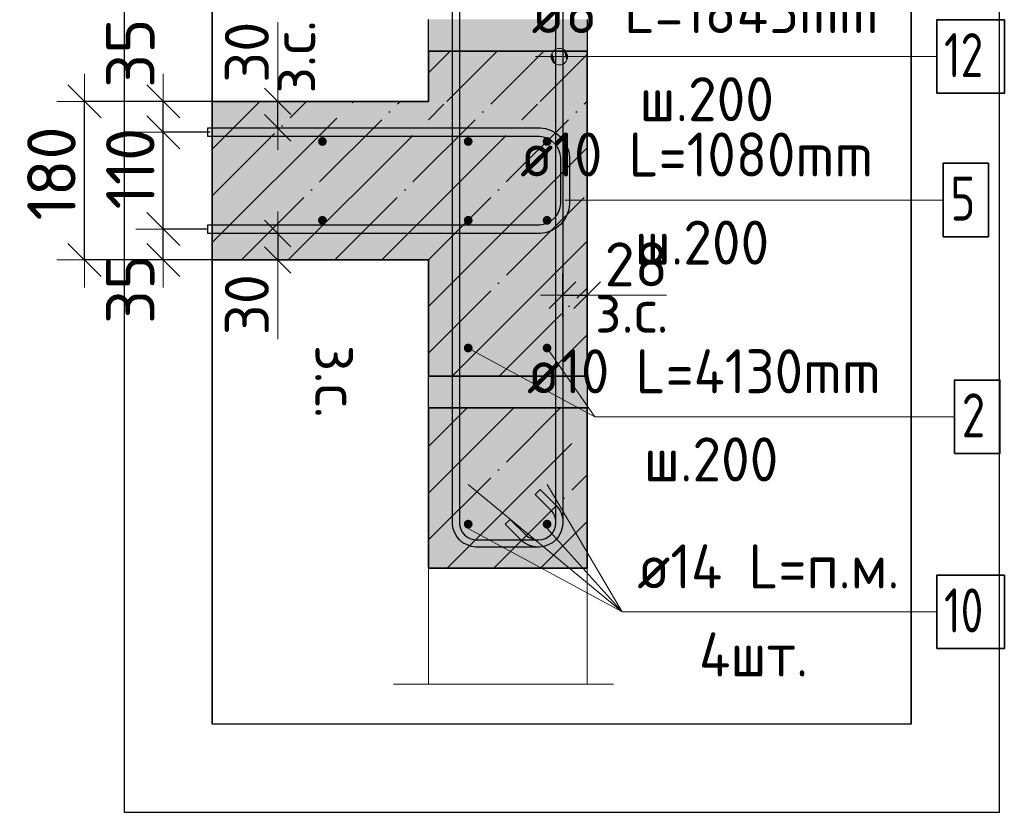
# Model space of a CAD drawing. Header units: millimetres. Extents: x -3026 to 47325, y -2839 to 55854.
# Tile 128 of 130: x 44780 to 45898, y 36062 to 36962. Entities that reach past the tile are written whole.
import ezdxf

# ---------------------------------------------------------------- set-up
doc = ezdxf.new("R2010")
doc.units = ezdxf.units.MM
doc.header["$PDMODE"] = 65
doc.linetypes.add('______11', pattern=[125, 100, -12.5, 0, -12.5])
doc.linetypes.add('______5', pattern=[275, 200, -25, 25, -25])
for name, color, linetype, lineweight in [('Standard', 7, 'Continuous', 25), ('Арм.стержн. Арматура края', 96, 'Continuous', 35), ('Арм.стержн. вертикальными 1', 22, 'Continuous', 35), ('Арм.стержн. Доп. арматура', 180, 'Continuous', 35), ('Арм.стержн. Хомут', 240, 'Continuous', 35), ('Ограждение (1)', 7, 'Continuous', 13), ('Размерная линия_ общее', 7, 'Continuous', 13), ('Размерная линия_ общее_1', 7, 'Continuous', 13)]:
    doc.layers.add(name, color=color, linetype=linetype, lineweight=lineweight)
doc.styles.add('ISOCPEUR', font='ISOCPEUR')
doc.dimstyles.new('DIMSTYLE_14', dxfattribs={"dimtxt": 50, "dimasz": 50, "dimexe": 0, "dimexo": 0, "dimgap": 25, "dimtad": 2, "dimdec": 0, "dimrnd": 1, "dimzin": 12, "dimdsep": 46, "dimtxsty": 'ISOCPEUR', "dimblk1": 'ALL_ML_STRICH', "dimblk2": 'ALL_ML_STRICH', "dimsah": 1, "dimcen": 0, "dimclrd": 7, "dimclre": 256, "dimclrt": 7, "dimadec": 0, "dimazin": 0, "dimtfac": 1, "dimtdec": 0, "dimtix": 1, "dimtmove": 2, "dimatfit": 3, "dimfxl": 0, "dimtvp": 1.2, "dimtzin": 0, "dimlwd": 0, "dimlwe": -3, "dimarcsym": 0})
doc.dimstyles.new('DIMSTYLE_3', dxfattribs={"dimtxt": 55, "dimasz": 62.5, "dimexe": 0, "dimexo": 0, "dimgap": 27.5, "dimtad": 2, "dimdec": 0, "dimrnd": 5, "dimzin": 12, "dimdsep": 46, "dimtxsty": 'ISOCPEUR', "dimblk1": 'ALL_ML_STRICH', "dimblk2": 'ALL_ML_STRICH', "dimsah": 1, "dimcen": 0, "dimclrd": 7, "dimclre": 256, "dimclrt": 7, "dimadec": 0, "dimazin": 0, "dimtfac": 1, "dimtdec": 0, "dimtix": 1, "dimtmove": 2, "dimatfit": 3, "dimfxl": 0, "dimtzin": 0, "dimlwd": 0, "dimlwe": -3, "dimarcsym": 0})
doc.dimstyles.new('DIMSTYLE_7', dxfattribs={"dimtxt": 50, "dimasz": 50, "dimexe": 0, "dimexo": 0.001, "dimgap": 25, "dimtad": 2, "dimdec": 0, "dimrnd": 5, "dimzin": 12, "dimdsep": 46, "dimtxsty": 'ISOCPEUR', "dimblk1": 'ALL_ML_STRICH', "dimblk2": 'ALL_ML_STRICH', "dimsah": 1, "dimcen": 0, "dimse1": 1, "dimse2": 1, "dimclrd": 7, "dimclre": 256, "dimclrt": 7, "dimadec": 0, "dimazin": 0, "dimtfac": 1, "dimtdec": 0, "dimtix": 1, "dimtmove": 2, "dimatfit": 3, "dimfxl": 0, "dimtvp": 1.2, "dimtzin": 0, "dimlwd": 0, "dimlwe": -3, "dimarcsym": 0})
doc.dimstyles.new('DIMSTYLE_8', dxfattribs={"dimtxt": 55, "dimasz": 62.5, "dimexe": 0, "dimexo": 0, "dimgap": 27.5, "dimtad": 2, "dimdec": 0, "dimrnd": 5, "dimzin": 12, "dimdsep": 46, "dimtxsty": 'ISOCPEUR', "dimblk1": 'ALL_ML_STRICH', "dimblk2": 'ALL_ML_STRICH', "dimsah": 1, "dimcen": 0, "dimclrd": 7, "dimclre": 256, "dimclrt": 7, "dimadec": 0, "dimazin": 0, "dimtfac": 1, "dimtdec": 0, "dimtix": 1, "dimtmove": 2, "dimatfit": 3, "dimfxl": 0, "dimtvp": 1.2, "dimtzin": 0, "dimlwd": 0, "dimlwe": -3, "dimarcsym": 0})

# ---------------------------------------------------------------- blocks, each defined once
blk = doc.blocks.new('ALL_ML_STRICH')
at = {"color": 0, "linetype": 'ByBlock', "lineweight": -2}
for p, q in [((0, -0.5), (0, 0.5)), ((-0.3, -0.3), (0.3, 0.3)), ((-1, 0), (0.5, 0))]:
    blk.add_line(p, q, dxfattribs=at)
blk = doc.blocks.new('*D331')
at = {"layer": 'DEFPOINTS', "color": 7, "linetype": 'Continuous', "lineweight": 13, "transparency": 33554687}
for p in [(45396.4, 36658), (45424.4, 36658), (45396.4, 36649.2)]:
    blk.add_point(p, dxfattribs=at)
at = {"layer": 'Размерная линия_ общее_1', "color": 253, "linetype": 'Continuous', "lineweight": -2, "true_color": 0xa0a0a0, "transparency": 33554687}
for p, q in [((45396.4, 36649.2), (45396.4, 36649.2)), ((45424.4, 36649.2), (45424.4, 36649.2))]:
    blk.add_line(p, q, dxfattribs=at)
at = {"layer": 'Размерная линия_ общее_1', "color": 7, "linetype": 'Continuous', "lineweight": -2, "transparency": 33554687}
blk.add_line((45396.4, 36649.2), (45424.4, 36649.2), dxfattribs=at)
at = {"layer": 'Размерная линия_ общее_1', "color": 7, "linetype": 'Continuous', "lineweight": 13, "transparency": 33554687, "xscale": 50, "yscale": 50, "zscale": 50, "rotation": 180}
blk.add_blockref('ALL_ML_STRICH', (45396.4, 36649.2), dxfattribs=at)
at = {"layer": 'Размерная линия_ общее_1', "color": 7, "linetype": 'Continuous', "lineweight": 13, "transparency": 33554687, "xscale": 50, "yscale": 50, "zscale": 50}
blk.add_blockref('ALL_ML_STRICH', (45424.4, 36649.2), dxfattribs=at)
at = {"layer": 'Размерная линия_ общее_1', "color": 7, "linetype": 'Continuous', "lineweight": 13, "transparency": 33554687, "insert": (45480.2, 36684.2), "char_height": 50, "width": 100, "attachment_point": 5, "style": 'ISOCPEUR'}
blk.add_mtext('\\A1;{28}', dxfattribs=at)
at = {"layer": 'Размерная линия_ общее_1', "color": 7, "linetype": 'Continuous', "lineweight": 13, "transparency": 33554687, "insert": (45433.2, 36656.5), "char_height": 50, "width": 2.5, "attachment_point": 1, "line_spacing_factor": 0.60241, "style": 'ISOCPEUR'}
blk.add_mtext('з.с.', dxfattribs=at)
blk = doc.blocks.new('*D382')
at = {"layer": 'DEFPOINTS', "color": 7, "linetype": 'Continuous', "lineweight": 13, "transparency": 33554687}
for p in [(45012.5, 36724.2), (44943.3, 36689.2), (45030.5, 36689.2)]:
    blk.add_point(p, dxfattribs=at)
at = {"layer": 'Размерная линия_ общее', "color": 253, "linetype": 'Continuous', "lineweight": -2, "true_color": 0xa0a0a0, "transparency": 33554687}
for p, q in [((44992.5, 36724.2), (44943.3, 36724.2)), ((45010.5, 36689.2), (44943.3, 36689.2))]:
    blk.add_line(p, q, dxfattribs=at)
at = {"layer": 'Размерная линия_ общее', "color": 7, "linetype": 'Continuous', "lineweight": -2, "transparency": 33554687}
blk.add_line((44943.3, 36689.2), (44943.3, 36724.2), dxfattribs=at)
at = {"layer": 'Размерная линия_ общее', "color": 7, "linetype": 'Continuous', "lineweight": 13, "transparency": 33554687, "xscale": 62.5, "yscale": 62.5, "zscale": 62.5}
for p, rotation in [((44943.3, 36724.2), 90), ((44943.3, 36689.2), 270)]:
    blk.add_blockref('ALL_ML_STRICH', p, dxfattribs=dict(at, rotation=rotation))
at = {"layer": 'Размерная линия_ общее', "color": 7, "linetype": 'Continuous', "lineweight": 13, "transparency": 33554687, "insert": (44905.8, 36655.8), "char_height": 55, "width": 110, "attachment_point": 5, "rotation": 90, "style": 'ISOCPEUR'}
blk.add_mtext('\\A1;{35}', dxfattribs=at)
blk = doc.blocks.new('*D383')
at = {"layer": 'DEFPOINTS', "color": 7, "linetype": 'Continuous', "lineweight": 13, "transparency": 33554687}
for p in [(45016.6, 36834.2), (44943.3, 36724.2), (45012.5, 36724.2)]:
    blk.add_point(p, dxfattribs=at)
at = {"layer": 'Размерная линия_ общее', "color": 253, "linetype": 'Continuous', "lineweight": -2, "true_color": 0xa0a0a0, "transparency": 33554687}
for p, q in [((44996.6, 36834.2), (44943.3, 36834.2)), ((44992.5, 36724.2), (44943.3, 36724.2))]:
    blk.add_line(p, q, dxfattribs=at)
at = {"layer": 'Размерная линия_ общее', "color": 7, "linetype": 'Continuous', "lineweight": -2, "transparency": 33554687}
blk.add_line((44943.3, 36724.2), (44943.3, 36834.2), dxfattribs=at)
at = {"layer": 'Размерная линия_ общее', "color": 7, "linetype": 'Continuous', "lineweight": 13, "transparency": 33554687, "xscale": 62.5, "yscale": 62.5, "zscale": 62.5}
for p, rotation in [((44943.3, 36834.2), 90), ((44943.3, 36724.2), 270)]:
    blk.add_blockref('ALL_ML_STRICH', p, dxfattribs=dict(at, rotation=rotation))
at = {"layer": 'Размерная линия_ общее', "color": 7, "linetype": 'Continuous', "lineweight": 13, "transparency": 33554687, "insert": (44905.8, 36792.9), "char_height": 55, "width": 165, "attachment_point": 5, "rotation": 90, "style": 'ISOCPEUR'}
blk.add_mtext('\\A1;{110}', dxfattribs=at)
blk = doc.blocks.new('*D384')
at = {"layer": 'DEFPOINTS', "color": 7, "linetype": 'Continuous', "lineweight": 13, "transparency": 33554687}
for p in [(45022.5, 36869.2), (44943.3, 36834.2), (45016.6, 36834.2)]:
    blk.add_point(p, dxfattribs=at)
at = {"layer": 'Размерная линия_ общее', "color": 253, "linetype": 'Continuous', "lineweight": -2, "true_color": 0xa0a0a0, "transparency": 33554687}
for p, q in [((45002.5, 36869.2), (44943.3, 36869.2)), ((44996.6, 36834.2), (44943.3, 36834.2))]:
    blk.add_line(p, q, dxfattribs=at)
at = {"layer": 'Размерная линия_ общее', "color": 7, "linetype": 'Continuous', "lineweight": -2, "transparency": 33554687}
blk.add_line((44943.3, 36834.2), (44943.3, 36869.2), dxfattribs=at)
at = {"layer": 'Размерная линия_ общее', "color": 7, "linetype": 'Continuous', "lineweight": 13, "transparency": 33554687, "xscale": 62.5, "yscale": 62.5, "zscale": 62.5}
for p, rotation in [((44943.3, 36869.2), 90), ((44943.3, 36834.2), 270)]:
    blk.add_blockref('ALL_ML_STRICH', p, dxfattribs=dict(at, rotation=rotation))
at = {"layer": 'Размерная линия_ общее', "color": 7, "linetype": 'Continuous', "lineweight": 13, "transparency": 33554687, "insert": (44905.9, 36923.9), "char_height": 55, "width": 110, "attachment_point": 5, "rotation": 90, "style": 'ISOCPEUR'}
blk.add_mtext('\\A1;{35}', dxfattribs=at)
blk = doc.blocks.new('*D385')
at = {"layer": 'DEFPOINTS', "color": 7, "linetype": 'Continuous', "lineweight": 13, "transparency": 33554687}
for p in [(45016.9, 36869.2), (44853.8, 36689.2), (45010.5, 36689.2)]:
    blk.add_point(p, dxfattribs=at)
at = {"layer": 'Размерная линия_ общее', "color": 253, "linetype": 'Continuous', "lineweight": -2, "true_color": 0xa0a0a0, "transparency": 33554687}
for p, q in [((44996.9, 36869.2), (44853.8, 36869.2)), ((44990.5, 36689.2), (44853.8, 36689.2))]:
    blk.add_line(p, q, dxfattribs=at)
at = {"layer": 'Размерная линия_ общее', "color": 7, "linetype": 'Continuous', "lineweight": -2, "transparency": 33554687}
blk.add_line((44853.8, 36689.2), (44853.8, 36869.2), dxfattribs=at)
at = {"layer": 'Размерная линия_ общее', "color": 7, "linetype": 'Continuous', "lineweight": 13, "transparency": 33554687, "xscale": 62.5, "yscale": 62.5, "zscale": 62.5}
for p, rotation in [((44853.8, 36869.2), 90), ((44853.8, 36689.2), 270)]:
    blk.add_blockref('ALL_ML_STRICH', p, dxfattribs=dict(at, rotation=rotation))
at = {"layer": 'Размерная линия_ общее', "color": 7, "linetype": 'Continuous', "lineweight": 13, "transparency": 33554687, "insert": (44816.3, 36787.4), "char_height": 55, "width": 165, "attachment_point": 5, "rotation": 90, "style": 'ISOCPEUR'}
blk.add_mtext('\\A1;{180}', dxfattribs=at)
blk = doc.blocks.new('*D386')
at = {"layer": 'DEFPOINTS', "color": 7, "linetype": 'Continuous', "lineweight": 13, "transparency": 33554687}
for p in [(45064.3, 36869.2), (45064.3, 36839.2), (45073.1, 36839.2)]:
    blk.add_point(p, dxfattribs=at)
at = {"layer": 'Размерная линия_ общее_1', "color": 7, "linetype": 'Continuous', "lineweight": -2, "transparency": 33554687}
blk.add_line((45073.1, 36839.2), (45073.1, 36869.2), dxfattribs=at)
at = {"layer": 'Размерная линия_ общее_1', "color": 7, "linetype": 'Continuous', "lineweight": 13, "transparency": 33554687, "xscale": 50, "yscale": 50, "zscale": 50}
for p, rotation in [((45073.1, 36869.2), 90), ((45073.1, 36839.2), 270)]:
    blk.add_blockref('ALL_ML_STRICH', p, dxfattribs=dict(at, rotation=rotation))
at = {"layer": 'Размерная линия_ общее_1', "color": 7, "linetype": 'Continuous', "lineweight": 13, "transparency": 33554687, "insert": (45065.8, 36878), "char_height": 50, "width": 2.5, "attachment_point": 1, "rotation": 90, "line_spacing_factor": 0.60241, "style": 'ISOCPEUR'}
blk.add_mtext('з.с.', dxfattribs=at)
at = {"layer": 'Размерная линия_ общее_1', "color": 7, "linetype": 'Continuous', "lineweight": 13, "transparency": 33554687, "insert": (45038.1, 36925), "char_height": 50, "width": 100, "attachment_point": 5, "rotation": 90, "style": 'ISOCPEUR'}
blk.add_mtext('\\A1;{30}', dxfattribs=at)
blk = doc.blocks.new('*D387')
at = {"layer": 'DEFPOINTS', "color": 7, "linetype": 'Continuous', "lineweight": 13, "transparency": 33554687}
for p in [(45064.3, 36719.2), (45073.1, 36719.2), (45064.3, 36689.2)]:
    blk.add_point(p, dxfattribs=at)
at = {"layer": 'Размерная линия_ общее_1', "color": 7, "linetype": 'Continuous', "lineweight": -2, "transparency": 33554687}
blk.add_line((45073.1, 36719.2), (45073.1, 36689.2), dxfattribs=at)
at = {"layer": 'Размерная линия_ общее_1', "color": 7, "linetype": 'Continuous', "lineweight": 13, "transparency": 33554687, "xscale": 50, "yscale": 50, "zscale": 50}
for p, rotation in [((45073.1, 36719.2), 90), ((45073.1, 36689.2), 270)]:
    blk.add_blockref('ALL_ML_STRICH', p, dxfattribs=dict(at, rotation=rotation))
at = {"layer": 'Размерная линия_ общее_1', "color": 7, "linetype": 'Continuous', "lineweight": 13, "transparency": 33554687, "insert": (45038.1, 36638.4), "char_height": 50, "width": 100, "attachment_point": 5, "rotation": 90, "style": 'ISOCPEUR'}
blk.add_mtext('\\A1;{30}', dxfattribs=at)
at = {"layer": 'Размерная линия_ общее_1', "color": 7, "linetype": 'Continuous', "lineweight": 13, "transparency": 33554687, "insert": (45165.8, 36592.8), "char_height": 50, "width": 2.5, "attachment_point": 1, "rotation": 270, "line_spacing_factor": 0.60241, "style": 'ISOCPEUR'}
blk.add_mtext('з.с.', dxfattribs=at)

msp = doc.modelspace()

# ---------------------------------------------------------------- hatches: boundary and pattern name
at = {"layer": 'Standard', "linetype": 'Continuous', "lineweight": 25, "transparency": 33554687}
for points in [[(45244.4, 36962.2), (45244.4, 36961.5), (45424.4, 36961.5), (45424.4, 36962.2)], [(45244.4, 36961.5), (45244.4, 36960.3), (45424.4, 36960.3), (45424.4, 36961.5)], [(45244.4, 36960.3), (45244.4, 36959), (45424.4, 36959), (45424.4, 36960.3)], [(45244.4, 36959), (45244.4, 36957.6), (45424.4, 36957.6), (45424.4, 36959)], [(45244.4, 36957.6), (45244.4, 36955.9), (45424.4, 36955.9), (45424.4, 36957.6)], [(45244.4, 36955.9), (45244.4, 36954.2), (45424.4, 36954.2), (45424.4, 36955.9)], [(45244.4, 36952.3), (45244.4, 36950.3), (45424.4, 36950.3), (45424.4, 36952.3)], [(45244.4, 36950.3), (45244.4, 36948.3), (45424.4, 36948.3), (45424.4, 36950.3)], [(45244.4, 36948.3), (45244.4, 36946.3), (45424.4, 36946.3), (45424.4, 36948.3)], [(45244.4, 36946.3), (45244.4, 36944.2), (45424.4, 36944.2), (45424.4, 36946.3)], [(45244.4, 36944.2), (45244.4, 36942.1), (45424.4, 36942.1), (45424.4, 36944.2)], [(45244.4, 36942.1), (45244.4, 36940), (45424.4, 36940), (45424.4, 36942.1)], [(45244.4, 36940), (45244.4, 36938), (45424.4, 36938), (45424.4, 36940)], [(45244.4, 36938), (45244.4, 36936), (45424.4, 36936), (45424.4, 36938)], [(45244.4, 36936), (45244.4, 36934.2), (45424.4, 36934.2), (45424.4, 36936)], [(45244.4, 36934.2), (45244.4, 36932.4), (45424.4, 36932.4), (45424.4, 36934.2)], [(45244.4, 36932.4), (45244.4, 36930.8), (45424.4, 36930.8), (45424.4, 36932.4)], [(45244.4, 36930.8), (45244.4, 36929.3), (45424.4, 36929.3), (45424.4, 36930.8)], [(45244.4, 36929.3), (45244.4, 36928), (45424.4, 36928), (45424.4, 36929.3)], [(45244.4, 36928), (45244.4, 36926.8), (45424.4, 36926.8), (45424.4, 36928)], [(45244.4, 36926.8), (45244.4, 36926.1), (45424.4, 36926.1), (45424.4, 36926.8)], [(45244.4, 36557.2), (45244.4, 36556.5), (45424.4, 36556.5), (45424.4, 36557.2)], [(45244.4, 36556.5), (45244.4, 36555.3), (45424.4, 36555.3), (45424.4, 36556.5)], [(45244.4, 36555.3), (45244.4, 36554), (45424.4, 36554), (45424.4, 36555.3)], [(45244.4, 36554), (45244.4, 36552.6), (45424.4, 36552.6), (45424.4, 36554)], [(45244.4, 36552.6), (45244.4, 36550.9), (45424.4, 36550.9), (45424.4, 36552.6)], [(45244.4, 36550.9), (45244.4, 36549.2), (45424.4, 36549.2), (45424.4, 36550.9)], [(45244.4, 36547.3), (45244.4, 36545.3), (45424.4, 36545.3), (45424.4, 36547.3)], [(45244.4, 36545.3), (45244.4, 36543.3), (45424.4, 36543.3), (45424.4, 36545.3)], [(45244.4, 36543.3), (45244.4, 36541.3), (45424.4, 36541.3), (45424.4, 36543.3)], [(45244.4, 36541.3), (45244.4, 36539.2), (45424.4, 36539.2), (45424.4, 36541.3)], [(45244.4, 36539.2), (45244.4, 36537.1), (45424.4, 36537.1), (45424.4, 36539.2)], [(45244.4, 36537.1), (45244.4, 36535), (45424.4, 36535), (45424.4, 36537.1)], [(45244.4, 36535), (45244.4, 36533), (45424.4, 36533), (45424.4, 36535)], [(45244.4, 36533), (45244.4, 36531), (45424.4, 36531), (45424.4, 36533)], [(45244.4, 36531), (45244.4, 36529.2), (45424.4, 36529.2), (45424.4, 36531)], [(45244.4, 36529.2), (45244.4, 36527.4), (45424.4, 36527.4), (45424.4, 36529.2)], [(45244.4, 36527.4), (45244.4, 36525.8), (45424.4, 36525.8), (45424.4, 36527.4)], [(45244.4, 36525.8), (45244.4, 36524.3), (45424.4, 36524.3), (45424.4, 36525.8)], [(45244.4, 36524.3), (45244.4, 36523), (45424.4, 36523), (45424.4, 36524.3)], [(45244.4, 36523), (45244.4, 36521.8), (45424.4, 36521.8), (45424.4, 36523)], [(45244.4, 36521.8), (45244.4, 36521.1), (45424.4, 36521.1), (45424.4, 36521.8)]]:
    msp.add_hatch(color=7, dxfattribs=at).paths.add_polyline_path(points)
at = {"layer": 'Standard', "linetype": 'Continuous', "lineweight": 25, "true_color": 0xe0e0e0, "transparency": 33554687}
for points in [[(45244.4, 36954.2), (45244.4, 36952.3), (45424.4, 36952.3), (45424.4, 36954.2)], [(45244.4, 36549.2), (45244.4, 36547.3), (45424.4, 36547.3), (45424.4, 36549.2)]]:
    msp.add_hatch(color=254, dxfattribs=at).paths.add_polyline_path(points)
at = {"layer": 'Standard', "linetype": 'Continuous', "lineweight": -3, "transparency": 33554687}
for points in [[(45244.4, 36926.1), (45244.4, 36869.2), (45424.4, 36869.2), (45424.4, 36926.1)], [(45424.4, 36689.2), (45424.4, 36869.2), (44998.7, 36869.2), (44998.7, 36689.2)], [(45244.4, 36521.1), (45244.4, 36339.2), (45424.4, 36339.2), (45424.4, 36521.1)]]:
    msp.add_hatch(color=7, dxfattribs=at).paths.add_polyline_path(points)
at = {"layer": 'Standard', "linetype": '______5', "lineweight": -3, "transparency": 33554687}
msp.add_hatch(color=7, dxfattribs=at).paths.add_polyline_path([(45424.4, 36689.2), (45244.4, 36689.2), (45244.4, 36557.2), (45424.4, 36557.2)])
at = {"layer": 'Арм.стержн. вертикальными 1', "linetype": 'Continuous', "lineweight": 50, "transparency": 33554687}
for points in [[(45128.9, 36823.7), (45128.5, 36825.6), (45127.4, 36827.2), (45125.8, 36828.3), (45123.9, 36828.7), (45122, 36828.3), (45120.3, 36827.2), (45119.3, 36825.6), (45118.9, 36823.7), (45119.3, 36821.8), (45120.3, 36820.1), (45122, 36819.1), (45123.9, 36818.7), (45125.8, 36819.1), (45127.4, 36820.1), (45128.5, 36821.8)], [(45294.4, 36823.7), (45294, 36825.6), (45292.9, 36827.2), (45291.3, 36828.3), (45289.4, 36828.7), (45287.5, 36828.3), (45285.8, 36827.2), (45284.8, 36825.6), (45284.4, 36823.7), (45284.8, 36821.8), (45285.8, 36820.1), (45287.5, 36819.1), (45289.4, 36818.7), (45291.3, 36819.1), (45292.9, 36820.1), (45294, 36821.8)], [(45383.9, 36823.7), (45383.5, 36825.6), (45382.4, 36827.2), (45380.8, 36828.3), (45378.9, 36828.7), (45377, 36828.3), (45375.4, 36827.2), (45374.3, 36825.6), (45373.9, 36823.7), (45374.3, 36821.8), (45375.4, 36820.1), (45377, 36819.1), (45378.9, 36818.7), (45380.8, 36819.1), (45382.4, 36820.1), (45383.5, 36821.8)], [(45128.9, 36734.1), (45128.5, 36736.1), (45127.4, 36737.7), (45125.8, 36738.8), (45123.9, 36739.1), (45122, 36738.8), (45120.3, 36737.7), (45119.3, 36736.1), (45118.9, 36734.1), (45119.3, 36732.2), (45120.3, 36730.6), (45122, 36729.5), (45123.9, 36729.1), (45125.8, 36729.5), (45127.4, 36730.6), (45128.5, 36732.2)], [(45294.4, 36734.1), (45294, 36736.1), (45292.9, 36737.7), (45291.3, 36738.8), (45289.4, 36739.1), (45287.5, 36738.8), (45285.8, 36737.7), (45284.8, 36736.1), (45284.4, 36734.1), (45284.8, 36732.2), (45285.8, 36730.6), (45287.5, 36729.5), (45289.4, 36729.1), (45291.3, 36729.5), (45292.9, 36730.6), (45294, 36732.2)], [(45383.9, 36734.1), (45383.5, 36736.1), (45382.4, 36737.7), (45380.8, 36738.8), (45378.9, 36739.1), (45377, 36738.8), (45375.4, 36737.7), (45374.3, 36736.1), (45373.9, 36734.1), (45374.3, 36732.2), (45375.4, 36730.6), (45377, 36729.5), (45378.9, 36729.1), (45380.8, 36729.5), (45382.4, 36730.6), (45383.5, 36732.2)], [(45294.4, 36589.1), (45294, 36591.1), (45292.9, 36592.7), (45291.3, 36593.8), (45289.4, 36594.1), (45287.5, 36593.8), (45285.8, 36592.7), (45284.8, 36591.1), (45284.4, 36589.1), (45284.8, 36587.2), (45285.8, 36585.6), (45287.5, 36584.5), (45289.4, 36584.1), (45291.3, 36584.5), (45292.9, 36585.6), (45294, 36587.2)], [(45383.9, 36589.1), (45383.5, 36591.1), (45382.4, 36592.7), (45380.8, 36593.8), (45378.9, 36594.1), (45377, 36593.8), (45375.4, 36592.7), (45374.3, 36591.1), (45373.9, 36589.1), (45374.3, 36587.2), (45375.4, 36585.6), (45377, 36584.5), (45378.9, 36584.1), (45380.8, 36584.5), (45382.4, 36585.6), (45383.5, 36587.2)], [(45294.4, 36389.2), (45294, 36391.1), (45292.9, 36392.7), (45291.3, 36393.8), (45289.4, 36394.2), (45287.5, 36393.8), (45285.8, 36392.7), (45284.8, 36391.1), (45284.4, 36389.2), (45284.8, 36387.3), (45285.8, 36385.6), (45287.5, 36384.5), (45289.4, 36384.2), (45291.3, 36384.5), (45292.9, 36385.6), (45294, 36387.3)], [(45383.9, 36389.2), (45383.5, 36391.1), (45382.4, 36392.7), (45380.8, 36393.8), (45378.9, 36394.2), (45377, 36393.8), (45375.4, 36392.7), (45374.3, 36391.1), (45373.9, 36389.2), (45374.3, 36387.3), (45375.4, 36385.6), (45377, 36384.5), (45378.9, 36384.2), (45380.8, 36384.5), (45382.4, 36385.6), (45383.5, 36387.3)]]:
    msp.add_hatch(color=4, dxfattribs=at).paths.add_polyline_path(points)
at = {"layer": 'Арм.стержн. Доп. арматура', "linetype": 'Continuous', "lineweight": 50, "transparency": 33554687}
for points in [[(45296.4, 36434.2), (45295.8, 36436.8), (45294.3, 36439.1), (45292.1, 36440.6), (45289.4, 36441.2), (45286.7, 36440.6), (45284.4, 36439.1), (45282.9, 36436.8), (45282.4, 36434.2), (45282.9, 36431.5), (45284.4, 36429.2), (45286.7, 36427.7), (45289.4, 36427.2), (45292.1, 36427.7), (45294.3, 36429.2), (45295.8, 36431.5)], [(45385.9, 36434.2), (45385.4, 36436.8), (45383.9, 36439.1), (45381.6, 36440.6), (45378.9, 36441.2), (45376.2, 36440.6), (45374, 36439.1), (45372.4, 36436.8), (45371.9, 36434.2), (45372.4, 36431.5), (45374, 36429.2), (45376.2, 36427.7), (45378.9, 36427.2), (45381.6, 36427.7), (45383.9, 36429.2), (45385.4, 36431.5)], [(45296.4, 36384.2), (45295.8, 36386.8), (45294.3, 36389.1), (45292.1, 36390.6), (45289.4, 36391.2), (45286.7, 36390.6), (45284.4, 36389.1), (45282.9, 36386.8), (45282.4, 36384.2), (45282.9, 36381.5), (45284.4, 36379.2), (45286.7, 36377.7), (45289.4, 36377.2), (45292.1, 36377.7), (45294.3, 36379.2), (45295.8, 36381.5)], [(45385.9, 36384.2), (45385.4, 36386.8), (45383.9, 36389.1), (45381.6, 36390.6), (45378.9, 36391.2), (45376.2, 36390.6), (45374, 36389.1), (45372.4, 36386.8), (45371.9, 36384.2), (45372.4, 36381.5), (45374, 36379.2), (45376.2, 36377.7), (45378.9, 36377.2), (45381.6, 36377.7), (45383.9, 36379.2), (45385.4, 36381.5)]]:
    msp.add_hatch(color=7, dxfattribs=at).paths.add_polyline_path(points)
at = {"layer": 'Арм.стержн. Хомут', "linetype": 'Continuous', "lineweight": 13, "transparency": 33554687}
for points in [[(45388.2, 36928.1), (45392.9, 36910.7), (45392.9, 36929.4)], [(45392.9, 36929.4), (45392.9, 36910.7), (45397.6, 36912)], [(45392.9, 36929.4), (45397.6, 36912), (45397.6, 36928.1)], [(45384.8, 36915.3), (45384.8, 36924.7), (45383.5, 36920)], [(45384.8, 36924.7), (45388.2, 36912), (45388.2, 36928.1)], [(45384.8, 36924.7), (45384.8, 36915.3), (45388.2, 36912)], [(45388.2, 36928.1), (45388.2, 36912), (45392.9, 36910.7)], [(45397.6, 36928.1), (45397.6, 36912), (45401, 36915.3)], [(45397.6, 36928.1), (45401, 36915.3), (45401, 36924.7)], [(45401, 36924.7), (45401, 36915.3), (45402.3, 36920)]]:
    msp.add_hatch(color=7, dxfattribs=at).paths.add_polyline_path(points)

# ---------------------------------------------------------------- linework, layer by layer
at = {"layer": 'Standard', "color": 52, "linetype": 'Continuous', "lineweight": -3, "transparency": 33554687}
for p, q in [((44998.7, 37302), (44998.7, 36162)), ((44998.7, 36162), (44998.7, 37302)), ((45792.4, 37302), (45792.4, 36162)), ((45792.4, 36162), (45792.4, 37302)), ((45792.4, 36162), (44998.7, 36162)), ((45792.4, 36162), (44998.7, 36162))]:
    msp.add_line(p, q, dxfattribs=at)
at = {"layer": 'Standard', "color": 7, "linetype": 'Continuous', "lineweight": 13, "transparency": 33554687}
for p, q in [((45073.1, 36869.2), (45073.1, 36959.2)), ((45073.1, 36689.2), (45073.1, 36599.2)), ((45424.4, 36649.2), (45514.4, 36649.2)), ((45204.4, 36207.4), (45454.4, 36207.4))]:
    msp.add_line(p, q, dxfattribs=at)
at = {"layer": 'Standard', "color": 7, "linetype": 'Continuous', "lineweight": 25, "transparency": 33554687}
for p, q in [((45244.4, 36961.5), (45244.4, 36962.2)), ((45244.4, 36960.3), (45244.4, 36961.5)), ((45244.4, 36959), (45244.4, 36960.3)), ((45244.4, 36957.6), (45244.4, 36959)), ((45244.4, 36955.9), (45244.4, 36957.6)), ((45244.4, 36954.2), (45244.4, 36955.9)), ((45244.4, 36952.3), (45244.4, 36954.2)), ((45244.4, 36950.3), (45244.4, 36952.3)), ((45424.4, 36962.2), (45424.4, 36961.5)), ((45424.4, 36961.5), (45424.4, 36960.3)), ((45424.4, 36960.3), (45424.4, 36959)), ((45424.4, 36959), (45424.4, 36957.6)), ((45424.4, 36957.6), (45424.4, 36955.9)), ((45424.4, 36955.9), (45424.4, 36954.2)), ((45424.4, 36954.2), (45424.4, 36952.3)), ((45424.4, 36952.3), (45424.4, 36950.3)), ((45244.4, 36948.3), (45244.4, 36950.3)), ((45244.4, 36946.3), (45244.4, 36948.3)), ((45244.4, 36944.2), (45244.4, 36946.3)), ((45244.4, 36942.1), (45244.4, 36944.2)), ((45244.4, 36940), (45244.4, 36942.1)), ((45424.4, 36950.3), (45424.4, 36948.3)), ((45424.4, 36948.3), (45424.4, 36946.3)), ((45424.4, 36946.3), (45424.4, 36944.2)), ((45424.4, 36944.2), (45424.4, 36942.1)), ((45424.4, 36942.1), (45424.4, 36940)), ((45244.4, 36938), (45244.4, 36940)), ((45244.4, 36936), (45244.4, 36938)), ((45244.4, 36934.2), (45244.4, 36936)), ((45244.4, 36932.4), (45244.4, 36934.2)), ((45244.4, 36930.8), (45244.4, 36932.4)), ((45244.4, 36929.3), (45244.4, 36930.8)), ((45244.4, 36928), (45244.4, 36929.3)), ((45424.4, 36940), (45424.4, 36938)), ((45424.4, 36938), (45424.4, 36936)), ((45424.4, 36936), (45424.4, 36934.2)), ((45424.4, 36934.2), (45424.4, 36932.4)), ((45424.4, 36932.4), (45424.4, 36930.8)), ((45424.4, 36930.8), (45424.4, 36929.3)), ((45424.4, 36929.3), (45424.4, 36928)), ((44998.7, 36639.2), (44998.7, 36919.2)), ((45244.4, 36926.8), (45244.4, 36928)), ((45244.4, 36926.1), (45244.4, 36926.8)), ((45424.4, 36928), (45424.4, 36926.8)), ((45424.4, 36926.8), (45424.4, 36926.1)), ((45244.4, 36556.5), (45244.4, 36557.2)), ((45244.4, 36555.3), (45244.4, 36556.5)), ((45244.4, 36554), (45244.4, 36555.3)), ((45244.4, 36552.6), (45244.4, 36554)), ((45244.4, 36550.9), (45244.4, 36552.6)), ((45244.4, 36549.2), (45244.4, 36550.9)), ((45424.4, 36557.2), (45424.4, 36556.5)), ((45424.4, 36556.5), (45424.4, 36555.3)), ((45424.4, 36555.3), (45424.4, 36554)), ((45424.4, 36554), (45424.4, 36552.6)), ((45424.4, 36552.6), (45424.4, 36550.9)), ((45424.4, 36550.9), (45424.4, 36549.2)), ((45244.4, 36547.3), (45244.4, 36549.2)), ((45244.4, 36545.3), (45244.4, 36547.3)), ((45244.4, 36543.3), (45244.4, 36545.3)), ((45244.4, 36541.3), (45244.4, 36543.3)), ((45244.4, 36539.2), (45244.4, 36541.3)), ((45244.4, 36537.1), (45244.4, 36539.2)), ((45424.4, 36549.2), (45424.4, 36547.3)), ((45424.4, 36547.3), (45424.4, 36545.3)), ((45424.4, 36545.3), (45424.4, 36543.3)), ((45424.4, 36543.3), (45424.4, 36541.3)), ((45424.4, 36541.3), (45424.4, 36539.2)), ((45424.4, 36539.2), (45424.4, 36537.1)), ((45244.4, 36535), (45244.4, 36537.1)), ((45244.4, 36533), (45244.4, 36535)), ((45244.4, 36531), (45244.4, 36533)), ((45244.4, 36529.2), (45244.4, 36531)), ((45244.4, 36527.4), (45244.4, 36529.2)), ((45244.4, 36525.8), (45244.4, 36527.4)), ((45424.4, 36537.1), (45424.4, 36535)), ((45424.4, 36535), (45424.4, 36533)), ((45424.4, 36533), (45424.4, 36531)), ((45424.4, 36531), (45424.4, 36529.2)), ((45424.4, 36529.2), (45424.4, 36527.4)), ((45424.4, 36527.4), (45424.4, 36525.8)), ((45244.4, 36524.3), (45244.4, 36525.8)), ((45244.4, 36523), (45244.4, 36524.3)), ((45244.4, 36521.8), (45244.4, 36523)), ((45244.4, 36521.1), (45244.4, 36521.8)), ((45424.4, 36525.8), (45424.4, 36524.3)), ((45424.4, 36524.3), (45424.4, 36523)), ((45424.4, 36523), (45424.4, 36521.8)), ((45424.4, 36521.8), (45424.4, 36521.1))]:
    msp.add_line(p, q, dxfattribs=at)
at = {"layer": 'Standard', "color": 253, "linetype": '______11', "lineweight": -3, "true_color": 0xababab, "transparency": 33554687}
for p, q in [((45244.4, 36901.5), (45269, 36926.1)), ((45318.1, 36869.2), (45375.1, 36926.1)), ((44998.7, 36867.9), (44999.9, 36869.2)), ((44998.7, 36761.9), (45106, 36869.2)), ((45032.1, 36689.2), (45212.1, 36869.2)), ((45138.1, 36689.2), (45318.1, 36869.2)), ((45244.2, 36689.2), (45424.2, 36869.2)), ((45424.2, 36869.2), (45424.4, 36869.4)), ((45350.3, 36689.2), (45424.4, 36763.3)), ((45244.4, 36583.3), (45350.3, 36689.2)), ((45324.4, 36557.2), (45424.4, 36657.2)), ((45244.4, 36371.2), (45394.3, 36521.1)), ((45244.4, 36477.2), (45288.3, 36521.1)), ((45318.5, 36339.2), (45424.4, 36445.1))]:
    msp.add_line(p, q, dxfattribs=at)
at = {"layer": 'Standard', "color": 7, "linetype": 'Continuous', "lineweight": 35, "transparency": 33554687}
for p, q in [((45244.4, 36926.1), (45244.4, 36869.2)), ((45424.4, 36926.1), (45244.4, 36926.1)), ((45424.4, 36869.2), (45424.4, 36926.1)), ((45244.4, 36869.2), (44998.7, 36869.2)), ((45424.4, 36689.2), (45424.4, 36869.2)), ((44998.7, 36689.2), (45244.4, 36689.2)), ((45244.4, 36689.2), (45244.4, 36557.2)), ((45424.4, 36557.2), (45424.4, 36689.2)), ((45244.4, 36557.2), (45424.4, 36557.2)), ((45244.4, 36521.1), (45244.4, 36339.2)), ((45424.4, 36521.1), (45244.4, 36521.1)), ((45424.4, 36339.2), (45424.4, 36521.1)), ((45244.4, 36339.2), (45424.4, 36339.2))]:
    msp.add_line(p, q, dxfattribs=at)
at = {"layer": 'Standard', "color": 253, "linetype": '______5', "lineweight": -3, "true_color": 0xababab, "transparency": 33554687}
for p, q in [((45265.1, 36869.2), (45322.1, 36926.1)), ((45371.2, 36869.2), (45424.4, 36922.4)), ((44998.7, 36814.9), (45053, 36869.2)), ((44998.7, 36708.8), (45159, 36869.2)), ((45085.1, 36689.2), (45265.1, 36869.2)), ((45191.2, 36689.2), (45371.2, 36869.2)), ((45297.2, 36689.2), (45424.4, 36816.3)), ((45403.3, 36689.2), (45424.4, 36710.3)), ((45244.4, 36636.3), (45297.2, 36689.2)), ((45271.3, 36557.2), (45403.3, 36689.2)), ((45377.4, 36557.2), (45424.4, 36604.2)), ((45244.4, 36424.2), (45341.3, 36521.1)), ((45265.4, 36339.2), (45424.4, 36498.1)), ((45371.5, 36339.2), (45424.4, 36392.1))]:
    msp.add_line(p, q, dxfattribs=at)
at = {"layer": 'Standard', "color": 7, "linetype": 'Continuous', "lineweight": 25, "transparency": 33554687}
msp.add_lwpolyline([(44898.7, 36062), (45892.4, 36062), (45892.4, 37402), (44898.7, 37402), (44898.7, 36062)], dxfattribs=at)
at = {"layer": 'Standard', "color": 7, "linetype": 'Continuous', "lineweight": 13, "transparency": 33554687}
msp.add_lwpolyline([(45244.4, 36339.2), (45424.4, 36339.2), (45424.4, 36207.4), (45244.4, 36207.4), (45244.4, 36339.2)], close=True, dxfattribs=at)
at = {"layer": 'Арм.стержн. Арматура края', "color": 7, "linetype": 'Continuous', "lineweight": 13, "transparency": 33554687}
for q in [(45399.4, 36757.2), (45828.4, 36757.2)]:
    msp.add_line((45424.4, 36757.2), q, dxfattribs=at)
at = {"layer": 'Арм.стержн. Арматура края', "color": 4, "linetype": 'Continuous', "lineweight": 25, "transparency": 33554687}
msp.add_lwpolyline([(44993.7, 36729.2), (45370.3, 36729.2), (45374.9, 36729.8), (45379.4, 36731.3), (45383.6, 36733.7), (45387, 36736.5), (45389.9, 36739.9), (45392.2, 36744.1), (45393.7, 36748.7), (45394.4, 36753.2), (45394.4, 36805.1), (45393.7, 36809.6), (45392.2, 36814.2), (45389.9, 36818.4), (45387, 36821.8), (45383.6, 36824.7), (45379.4, 36827), (45374.9, 36828.5), (45370.3, 36829.2), (44993.7, 36829.2), (44993.7, 36839.2), (45371, 36839.2), (45377.1, 36838.3), (45383.5, 36836.2), (45389.3, 36833), (45394.1, 36828.9), (45398.2, 36824.1), (45401.4, 36818.3), (45403.5, 36811.9), (45404.4, 36805.8), (45404.4, 36752.5), (45403.5, 36746.4), (45401.4, 36740.1), (45398.2, 36734.2), (45394.1, 36729.4), (45389.3, 36725.4), (45383.5, 36722.1), (45377.1, 36720), (45371, 36719.2), (44993.7, 36719.2), (44993.7, 36729.2)], dxfattribs=at)
at = {"layer": 'Арм.стержн. Арматура края', "color": 7, "linetype": 'Continuous', "lineweight": 35, "transparency": 33554687}
msp.add_lwpolyline([(45828.4, 36715.5), (45880, 36715.5), (45880, 36798.9), (45828.4, 36798.9), (45828.4, 36715.5)], dxfattribs=at)
at = {"layer": 'Арм.стержн. вертикальными 1', "color": 7, "linetype": 'Continuous', "lineweight": 13, "transparency": 33554687}
msp.add_line((45433.3, 36511), (45841.3, 36511), dxfattribs=at)
at = {"layer": 'Арм.стержн. вертикальными 1', "color": 7, "linetype": 'Continuous', "lineweight": 35, "transparency": 33554687}
msp.add_lwpolyline([(45841.3, 36469.4), (45893, 36469.4), (45893, 36552.7), (45841.3, 36552.7), (45841.3, 36469.4)], dxfattribs=at)
at = {"layer": 'Арм.стержн. Доп. арматура', "color": 7, "linetype": 'Continuous', "lineweight": 13, "transparency": 33554687}
for q in [(45289.4, 36434.2), (45378.9, 36434.2), (45289.4, 36384.2), (45378.9, 36384.2), (45821.3, 36289.6)]:
    msp.add_line((45464, 36289.6), q, dxfattribs=at)
at = {"layer": 'Арм.стержн. Доп. арматура', "color": 7, "linetype": 'Continuous', "lineweight": 35, "transparency": 33554687}
msp.add_lwpolyline([(45821.3, 36247.9), (45898, 36247.9), (45898, 36331.2), (45821.3, 36331.2), (45821.3, 36247.9)], dxfattribs=at)
at = {"layer": 'Арм.стержн. Хомут', "color": 7, "linetype": 'Continuous', "lineweight": 13, "transparency": 33554687}
for p, q in [((45392.9, 36929.4), (45392.9, 36929.4)), ((45365.6, 36920), (45821.3, 36920)), ((45365.6, 36920), (45392.9, 36920)), ((45383.5, 36920), (45383.5, 36920)), ((45402.3, 36920), (45402.3, 36920)), ((45392.9, 36910.7), (45392.9, 36910.7))]:
    msp.add_line(p, q, dxfattribs=at)
at = {"layer": 'Арм.стержн. Хомут', "color": 40, "linetype": 'Continuous', "lineweight": 25, "transparency": 33554687}
for points in [[(45279.4, 37092.9), (45279.4, 36390.4), (45279.9, 36386.8), (45281.1, 36383.1), (45283, 36379.8), (45285.2, 36377), (45288, 36374.8), (45291.3, 36372.9), (45295, 36371.7), (45298.6, 36371.2), (45369.7, 36371.2), (45373.3, 36371.7), (45377, 36372.9), (45380.3, 36374.8), (45383, 36377), (45385.3, 36379.8), (45387.2, 36383.1), (45388.4, 36386.8), (45388.9, 36390.4), (45388.9, 36391.6), (45388.8, 36393.4), (45388.5, 36395.3), (45388, 36397.1), (45387.4, 36398.8), (45386.6, 36400.5), (45385.7, 36402.1), (45384.6, 36403.6), (45383.3, 36405), (45365.5, 36422.9), (45371.1, 36428.6), (45389.2, 36410.5), (45390.8, 36408.6), (45392.4, 36406.5), (45393.7, 36404.2), (45394.8, 36401.9), (45395.7, 36399.5), (45396.3, 36396.9), (45396.7, 36394.4), (45396.9, 36391.8), (45396.9, 36389.8), (45396.2, 36385), (45394.6, 36379.9), (45391.9, 36375.2), (45388.7, 36371.4), (45384.9, 36368.1), (45380.2, 36365.5), (45375.1, 36363.8), (45370.2, 36363.2), (45298.1, 36363.2), (45293.2, 36363.8), (45288.1, 36365.5), (45283.4, 36368.1), (45279.6, 36371.4), (45276.3, 36375.2), (45273.7, 36379.9), (45272.1, 36385), (45271.4, 36389.8), (45271.4, 37093.5)], [(45396.9, 37093.5), (45396.9, 36389.8), (45396.2, 36385), (45394.6, 36379.9), (45391.9, 36375.2), (45388.7, 36371.4), (45384.9, 36368.1), (45380.2, 36365.5), (45375.1, 36363.8), (45370.2, 36363.2), (45368.2, 36363.2), (45365.7, 36363.3), (45363.1, 36363.8), (45360.6, 36364.4), (45358.2, 36365.3), (45355.9, 36366.4), (45353.6, 36367.7), (45351.5, 36369.2), (45349.6, 36370.9), (45331.5, 36389), (45337.2, 36394.6)], [(45337.2, 36394.6), (45355, 36376.8), (45356.5, 36375.5), (45358, 36374.4), (45359.6, 36373.5), (45361.3, 36372.7), (45363, 36372.1), (45364.8, 36371.6), (45366.6, 36371.3), (45368.5, 36371.2), (45369.7, 36371.2), (45373.3, 36371.7), (45377, 36372.9), (45380.3, 36374.8), (45383, 36377), (45385.3, 36379.8), (45387.2, 36383.1), (45388.4, 36386.8), (45388.9, 36390.4), (45388.9, 37092.9)]]:
    msp.add_lwpolyline(points, dxfattribs=at)
at = {"layer": 'Арм.стержн. Хомут', "color": 7, "linetype": 'Continuous', "lineweight": 35, "transparency": 33554687}
msp.add_lwpolyline([(45821.3, 36878.4), (45898, 36878.4), (45898, 36961.7), (45821.3, 36961.7), (45821.3, 36878.4)], dxfattribs=at)
at = {"layer": 'Арм.стержн. Хомут', "color": 7, "linetype": 'Continuous', "lineweight": 13, "transparency": 33554687}
msp.add_circle((45392.9, 36920), 9.37, dxfattribs=at)
at = {"layer": 'Ограждение (1)', "color": 7, "linetype": 'Continuous', "lineweight": 18, "transparency": 33554687}
for p in [(45289.4, 36589.1), (45378.9, 36589.1)]:
    msp.add_line(p, (45433.3, 36511), dxfattribs=at)

# ---------------------------------------------------------------- texts
at = {"layer": 'Арм.стержн. Арматура края', "color": 7, "linetype": 'Continuous', "lineweight": 25, "transparency": 33554687, "char_height": 50, "attachment_point": 7, "style": 'ISOCPEUR'}
for s, insert, width in [('\\W0.94;ø10 L=1080mm ', (45348.4, 36783.9), 478.268), ('\\W0.78;5', (45836.7, 36733.9), 54.401), ('\\W0.95;ш.200 ', (45478.4, 36683.9), 218.666)]:
    msp.add_mtext(s, dxfattribs=dict(at, insert=insert, width=width))
at = {"layer": 'Арм.стержн. вертикальными 1', "color": 7, "linetype": 'Continuous', "lineweight": 25, "transparency": 33554687, "char_height": 50, "attachment_point": 7, "style": 'ISOCPEUR'}
for s, insert, width in [('\\W0.94;ø10 L=4130mm ', (45356.3, 36537.7), 483.294), ('\\W0.78;2', (45849.6, 36487.7), 54.401), ('\\W0.95;ш.200 ', (45488.8, 36437.7), 218.666)]:
    msp.add_mtext(s, dxfattribs=dict(at, insert=insert, width=width))
at = {"layer": 'Арм.стержн. Доп. арматура', "color": 7, "linetype": 'Continuous', "lineweight": 25, "transparency": 33554687, "char_height": 50, "attachment_point": 7, "style": 'ISOCPEUR'}
for s, insert, width in [('\\W0.94;ø14 L=п.м.', (45481.3, 36316.2), 338.338), ('\\W0.75;10', (45829.6, 36266.2), 78.713), ('\\W0.95;4шт. ', (45551.3, 36216.2), 198.596)]:
    msp.add_mtext(s, dxfattribs=dict(at, insert=insert, width=width))
at = {"layer": 'Арм.стержн. Хомут', "color": 7, "linetype": 'Continuous', "lineweight": 25, "transparency": 33554687, "char_height": 50, "attachment_point": 7, "style": 'ISOCPEUR'}
for s, insert, width in [('\\W0.96;ø8 L=1845mm ', (45361.3, 36946.7), 458.725), ('\\W0.75;12', (45829.6, 36896.7), 78.713), ('\\W0.95;ш.200 ', (45483.8, 36846.7), 218.666)]:
    msp.add_mtext(s, dxfattribs=dict(at, insert=insert, width=width))

# ---------------------------------------------------------------- dimensions: what is measured, and where the dimension line sits
at = {"layer": 'Размерная линия_ общее', "color": 7, "linetype": 'Continuous', "lineweight": 13, "transparency": 33554687}
for base, p1, p2, dimstyle, picture, middle in [((44943.3, 36869.2), (44996.6, 36834.2), (45002.5, 36869.2), 'DIMSTYLE_8', '*D384', (44905.9, 36923.9)), ((44853.8, 36869.2), (44990.5, 36689.2), (44996.9, 36869.2), 'DIMSTYLE_3', '*D385', (44816.3, 36787.4)), ((44943.3, 36834.2), (44992.5, 36724.2), (44996.6, 36834.2), 'DIMSTYLE_8', '*D383', (44905.8, 36792.9)), ((44943.3, 36724.2), (45010.5, 36689.2), (44992.5, 36724.2), 'DIMSTYLE_8', '*D382', (44905.8, 36655.8))]:
    dim = msp.add_linear_dim(base=base, p1=p1, p2=p2, angle=90, dimstyle=dimstyle, override={"dimpost": '<>', "dimclrd": 7, "dimclre": 253, "dimclrt": 7, "dimlwd": 0, "dimlwe": 65533}, dxfattribs=at)
    dim.commit()
    dim.dimension.update_dxf_attribs({"geometry": picture, "text_midpoint": middle, "dimtype": 160})
at = {"layer": 'Размерная линия_ общее_1', "color": 7, "linetype": 'Continuous', "lineweight": 13, "transparency": 33554687}
for base, p1, p2, angle, picture, middle in [((45073.1, 36869.2), (45064.3, 36839.2), (45064.3, 36869.2), 90, '*D386', (45038.1, 36925)), ((45073.1, 36689.2), (45064.3, 36719.2), (45064.3, 36689.2), 270, '*D387', (45038.1, 36638.4))]:
    dim = msp.add_linear_dim(base=base, p1=p1, p2=p2, angle=angle, text='<>\\Xз.с.', dimstyle='DIMSTYLE_7', override={"dimpost": '<>', "dimclrd": 7, "dimclre": 253, "dimclrt": 7, "dimlwd": 0, "dimlwe": 65533}, dxfattribs=at)
    dim.commit()
    dim.dimension.update_dxf_attribs({"geometry": picture, "text_midpoint": middle, "dimtype": 160})
dim = msp.add_linear_dim(base=(45424.4, 36649.2), p1=(45396.4, 36649.2), p2=(45424.4, 36649.2), text='<>\\Xз.с.', dimstyle='DIMSTYLE_14', override={"dimpost": '<>', "dimclrd": 7, "dimclre": 253, "dimclrt": 7, "dimlwd": 0, "dimlwe": 65533}, dxfattribs=at)
dim.commit()
dim.dimension.update_dxf_attribs({"geometry": '*D331', "text_midpoint": (45480.2, 36684.2), "dimtype": 160})

doc.saveas('drawing.dxf')
